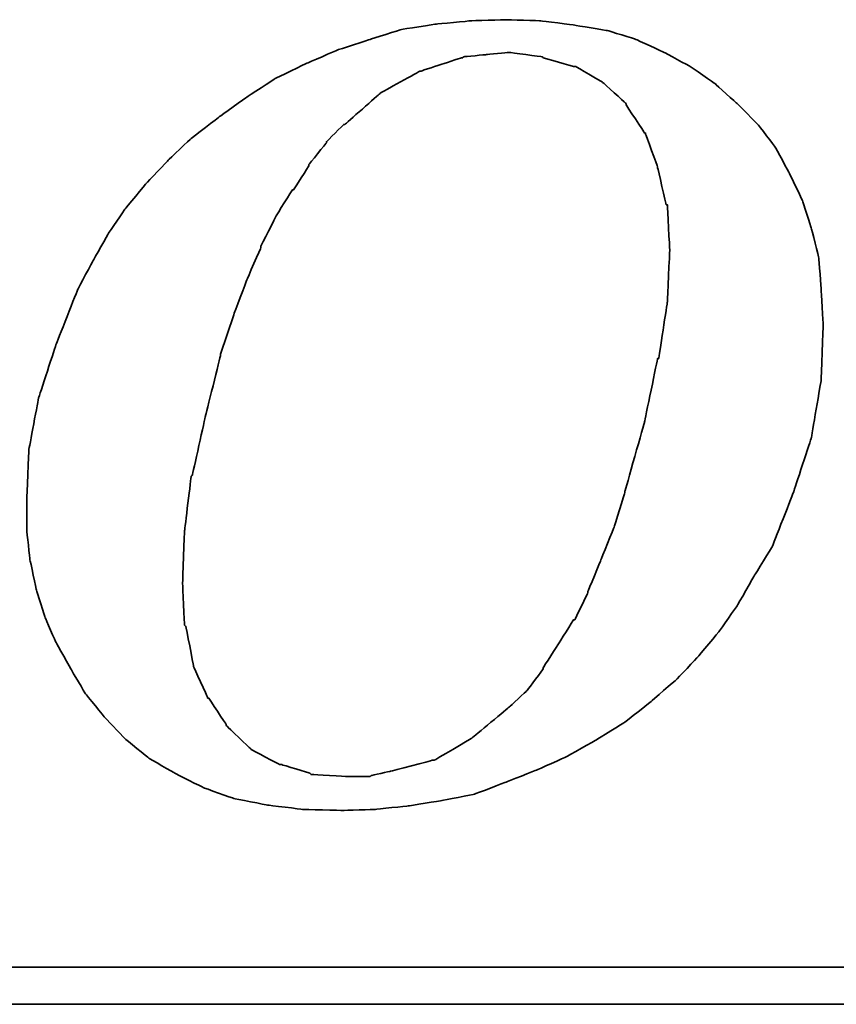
# Model space of a CAD drawing. Header units: millimetres. Extents: x 1204 to 1343, y 462 to 564.
# Tile 44 of 51: x 1324.647 to 1325.529, y 521.073 to 522.136. Entities that reach past the tile are written whole.
import ezdxf

# ---------------------------------------------------------------- set-up
doc = ezdxf.new("R2010")
doc.units = ezdxf.units.MM
doc.header["$LTSCALE"] = 0.1
doc.layers.add('DIM', color=4, linetype='CONTINUOUS')
doc.layers.add('layer 1', color=7, linetype='CONTINUOUS')

# ---------------------------------------------------------------- blocks, each defined once
blk = doc.blocks.new('TBI MOTION logo(完整正式版)')
at = {"layer": 'layer 1', "color": 22, "lineweight": 35}
for points, knots in [([(35.79625, -6.98375), (35.79625, -6.98375), (36.23125, -7.43875), (36.23125, -7.43875), (36.23125, -7.43875), (36.23125, -7.43875), (36.75625, -7.87125), (36.75625, -7.87125), (36.75625, -7.87125), (36.75625, -7.87125), (37.33125, -8.20375), (37.33125, -8.20375), (37.33125, -8.20375), (37.33125, -8.20375), (37.95625, -8.51875), (37.95625, -8.51875), (37.95625, -8.51875), (37.95625, -8.51875), (38.62625, -8.75875), (38.62625, -8.75875), (38.62625, -8.75875), (38.62625, -8.75875), (39.37125, -8.90375), (39.37125, -8.90375), (39.37125, -8.90375), (39.37125, -8.90375), (40.14125, -8.99875), (40.14125, -8.99875), (40.14125, -8.99875), (40.14125, -8.99875), (41.02625, -9.02375), (41.02625, -9.02375), (41.02625, -9.02375), (41.02625, -9.02375), (41.74625, -8.99875), (41.74625, -8.99875), (41.74625, -8.99875), (41.74625, -8.99875), (42.46625, -8.92375), (42.46625, -8.92375), (42.46625, -8.92375), (42.46625, -8.92375), (43.21125, -8.80625), (43.21125, -8.80625), (43.21125, -8.80625), (43.21125, -8.80625), (43.93125, -8.66375), (43.93125, -8.66375), (43.93125, -8.66375), (43.93125, -8.66375), (44.62625, -8.39875), (44.62625, -8.39875), (44.62625, -8.39875), (44.62625, -8.39875), (45.29625, -8.13375), (45.29625, -8.13375), (45.29625, -8.13375), (45.29625, -8.13375), (45.94625, -7.84375), (45.94625, -7.84375), (45.94625, -7.84375), (45.94625, -7.84375), (46.61625, -7.46375), (46.61625, -7.46375), (46.61625, -7.46375), (46.61625, -7.46375), (47.24125, -7.07875), (47.24125, -7.07875), (47.24125, -7.07875), (47.24125, -7.07875), (47.81625, -6.62375), (47.81625, -6.62375), (47.81625, -6.62375), (47.81625, -6.62375), (48.36875, -6.14375), (48.36875, -6.14375), (48.36875, -6.14375), (48.36875, -6.14375), (48.84625, -5.64125), (48.84625, -5.64125), (48.84625, -5.64125), (48.84625, -5.64125), (49.32625, -5.06375), (49.32625, -5.06375), (49.32625, -5.06375), (49.32625, -5.06375), (49.71125, -4.51374), (49.71125, -4.51374), (49.71125, -4.51374), (49.71125, -4.51374), (50.09625, -3.83874), (50.09625, -3.83874), (50.09625, -3.83874), (50.09625, -3.83874), (50.48125, -3.21374), (50.48125, -3.21374), (50.48125, -3.21374), (50.48125, -3.21374), (50.96125, -1.99125), (50.96125, -1.99125), (50.96125, -1.99125), (50.96125, -1.99125), (51.34375, -0.81875), (51.34375, -0.81875), (51.34375, -0.81875), (51.34375, -0.81875), (51.56125, 0.45624), (51.56125, 0.45624), (51.56125, 0.45624), (51.56125, 0.45624), (51.60625, 1.67624), (51.60625, 1.67624), (51.60625, 1.67624), (51.60625, 1.67624), (51.56125, 2.44625), (51.56125, 2.44625), (51.56125, 2.44625), (51.56125, 2.44625), (51.51125, 3.14125), (51.51125, 3.14125), (51.51125, 3.14125), (51.51125, 3.14125), (51.34375, 3.81125), (51.34375, 3.81125), (51.34375, 3.81125), (51.34375, 3.81125), (51.15125, 4.41125), (51.15125, 4.41125), (51.15125, 4.41125), (51.15125, 4.41125), (50.86125, 5.01125), (50.86125, 5.01125), (50.86125, 5.01125), (50.86125, 5.01125), (50.55125, 5.58875), (50.55125, 5.58875), (50.55125, 5.58875), (50.55125, 5.58875), (50.16625, 6.09125), (50.16625, 6.09125), (50.16625, 6.09125), (50.16625, 6.09125), (49.71125, 6.54875), (49.71125, 6.54875), (49.71125, 6.54875), (49.71125, 6.54875), (49.23125, 6.98125), (49.23125, 6.98125), (49.23125, 6.98125), (49.23125, 6.98125), (48.67875, 7.36625), (48.67875, 7.36625), (48.67875, 7.36625), (48.67875, 7.36625), (48.10375, 7.67625), (48.10375, 7.67625), (48.10375, 7.67625), (48.10375, 7.67625), (47.48125, 7.96375), (47.48125, 7.96375), (47.48125, 7.96375), (47.48125, 7.96375), (46.85625, 8.15625), (46.85625, 8.15625), (46.85625, 8.15625), (46.85625, 8.15625), (46.13625, 8.27624), (46.13625, 8.27624), (46.13625, 8.27624), (46.13625, 8.27624), (45.39125, 8.37125), (45.39125, 8.37125), (45.39125, 8.37125), (45.39125, 8.37125), (44.62625, 8.39624), (44.62625, 8.39624), (44.62625, 8.39624), (44.62625, 8.39624), (43.83625, 8.37125), (43.83625, 8.37125), (43.83625, 8.37125), (43.83625, 8.37125), (43.09125, 8.30125), (43.09125, 8.30125), (43.09125, 8.30125), (43.09125, 8.30125), (42.32125, 8.18125), (42.32125, 8.18125), (42.32125, 8.18125), (42.32125, 8.18125), (41.62875, 7.96375), (41.62875, 7.96375), (41.62875, 7.96375), (41.62875, 7.96375), (40.90625, 7.72625), (40.90625, 7.72625), (40.90625, 7.72625), (40.90625, 7.72625), (40.23624, 7.43625), (40.23624, 7.43625), (40.23624, 7.43625), (40.23624, 7.43625), (39.54124, 7.10125), (39.54124, 7.10125), (39.54124, 7.10125), (39.54124, 7.10125), (38.91625, 6.69125), (38.91625, 6.69125), (38.91625, 6.69125), (38.91625, 6.69125), (38.31625, 6.26125), (38.31625, 6.26125), (38.31625, 6.26125), (38.31625, 6.26125), (37.69125, 5.78125), (37.69125, 5.78125), (37.69125, 5.78125), (37.69125, 5.78125), (37.18625, 5.30125), (37.18625, 5.30125), (37.18625, 5.30125), (37.18625, 5.30125), (36.70625, 4.79624), (36.70625, 4.79624), (36.70625, 4.79624), (36.70625, 4.79624), (36.23125, 4.22125), (36.23125, 4.22125), (36.23125, 4.22125), (36.23125, 4.22125), (35.87124, 3.69375), (35.87124, 3.69375), (35.87124, 3.69375), (35.87124, 3.69375), (35.53125, 3.09125), (35.53125, 3.09125), (35.53125, 3.09125), (35.53125, 3.09125), (35.19875, 2.47125), (35.19875, 2.47125), (35.19875, 2.47125), (35.19875, 2.47125), (34.71625, 1.24625), (34.71625, 1.24625), (34.71625, 1.24625), (34.71625, 1.24625), (34.33125, 0.06874), (34.33125, 0.06874), (34.33125, 0.06874), (34.33125, 0.06874), (34.11625, -1.07875), (34.11625, -1.07875), (34.11625, -1.07875), (34.11625, -1.07875), (34.07125, -2.15875), (34.07125, -2.15875), (34.07125, -2.15875), (34.07125, -2.15875), (34.07125, -2.85375), (34.07125, -2.85375), (34.07125, -2.85375), (34.07125, -2.85375), (34.14125, -3.50375), (34.14125, -3.50375), (34.14125, -3.50375), (34.14125, -3.50375), (34.28625, -4.17375), (34.28625, -4.17375), (34.28625, -4.17375), (34.28625, -4.17375), (34.47625, -4.77624), (34.47625, -4.77624), (34.47625, -4.77624), (34.47625, -4.77624), (34.71625, -5.32625), (34.71625, -5.32625), (34.71625, -5.32625), (34.71625, -5.32625), (35.05375, -5.92875), (35.05375, -5.92875), (35.05375, -5.92875), (35.05375, -5.92875), (35.36375, -6.45375), (35.36375, -6.45375), (35.36375, -6.45375), (35.36375, -6.45375), (35.79625, -6.98375), (35.79625, -6.98375)], [0, 0, 0, 0, 0.01388889, 0.01388889, 0.01388889, 0.0138889, 0.02777778, 0.02777778, 0.02777778, 0.02777779, 0.04166667, 0.04166667, 0.04166667, 0.04166668, 0.05555556, 0.05555556, 0.05555556, 0.05555557, 0.06944444, 0.06944444, 0.06944444, 0.06944445, 0.08333333, 0.08333333, 0.08333333, 0.08333334, 0.09722222, 0.09722222, 0.09722222, 0.09722223, 0.11111111, 0.11111111, 0.11111111, 0.11111112, 0.125, 0.125, 0.125, 0.12500001, 0.13888889, 0.13888889, 0.13888889, 0.1388889, 0.15277778, 0.15277778, 0.15277778, 0.15277779, 0.16666667, 0.16666667, 0.16666667, 0.16666668, 0.18055556, 0.18055556, 0.18055556, 0.18055557, 0.19444444, 0.19444444, 0.19444444, 0.19444445, 0.20833333, 0.20833333, 0.20833333, 0.20833334, 0.22222222, 0.22222222, 0.22222222, 0.22222223, 0.23611111, 0.23611111, 0.23611111, 0.23611112, 0.25, 0.25, 0.25, 0.25000001, 0.26388889, 0.26388889, 0.26388889, 0.2638889, 0.27777778, 0.27777778, 0.27777778, 0.27777779, 0.29166667, 0.29166667, 0.29166667, 0.29166668, 0.30555556, 0.30555556, 0.30555556, 0.30555557, 0.31944444, 0.31944444, 0.31944444, 0.31944445, 0.33333333, 0.33333333, 0.33333333, 0.33333334, 0.34722222, 0.34722222, 0.34722222, 0.34722223, 0.36111111, 0.36111111, 0.36111111, 0.36111112, 0.375, 0.375, 0.375, 0.37500001, 0.38888889, 0.38888889, 0.38888889, 0.3888889, 0.40277778, 0.40277778, 0.40277778, 0.40277779, 0.41666667, 0.41666667, 0.41666667, 0.41666668, 0.43055556, 0.43055556, 0.43055556, 0.43055557, 0.44444444, 0.44444444, 0.44444444, 0.44444445, 0.45833333, 0.45833333, 0.45833333, 0.45833334, 0.47222222, 0.47222222, 0.47222222, 0.47222223, 0.48611111, 0.48611111, 0.48611111, 0.48611112, 0.5, 0.5, 0.5, 0.50000001, 0.51388889, 0.51388889, 0.51388889, 0.5138889, 0.52777778, 0.52777778, 0.52777778, 0.52777779, 0.54166667, 0.54166667, 0.54166667, 0.54166668, 0.55555556, 0.55555556, 0.55555556, 0.55555557, 0.56944444, 0.56944444, 0.56944444, 0.56944445, 0.58333333, 0.58333333, 0.58333333, 0.58333334, 0.59722222, 0.59722222, 0.59722222, 0.59722223, 0.61111111, 0.61111111, 0.61111111, 0.61111112, 0.625, 0.625, 0.625, 0.62500001, 0.63888889, 0.63888889, 0.63888889, 0.6388889, 0.65277778, 0.65277778, 0.65277778, 0.65277779, 0.66666667, 0.66666667, 0.66666667, 0.66666668, 0.68055556, 0.68055556, 0.68055556, 0.68055557, 0.69444444, 0.69444444, 0.69444444, 0.69444445, 0.70833333, 0.70833333, 0.70833333, 0.70833334, 0.72222222, 0.72222222, 0.72222222, 0.72222223, 0.73611111, 0.73611111, 0.73611111, 0.73611112, 0.75, 0.75, 0.75, 0.75000001, 0.76388889, 0.76388889, 0.76388889, 0.7638889, 0.77777778, 0.77777778, 0.77777778, 0.77777779, 0.79166667, 0.79166667, 0.79166667, 0.79166668, 0.80555556, 0.80555556, 0.80555556, 0.80555557, 0.81944444, 0.81944444, 0.81944444, 0.81944445, 0.83333333, 0.83333333, 0.83333333, 0.83333334, 0.84722222, 0.84722222, 0.84722222, 0.84722223, 0.86111111, 0.86111111, 0.86111111, 0.86111112, 0.875, 0.875, 0.875, 0.87500001, 0.88888889, 0.88888889, 0.88888889, 0.8888889, 0.90277778, 0.90277778, 0.90277778, 0.90277779, 0.91666667, 0.91666667, 0.91666667, 0.91666668, 0.93055556, 0.93055556, 0.93055556, 0.93055557, 0.94444444, 0.94444444, 0.94444444, 0.94444445, 0.95833333, 0.95833333, 0.95833333, 0.95833334, 0.97222222, 0.97222222, 0.97222222, 0.97222223, 0.98611111, 0.98611111, 0.98611111, 0.98611112, 1, 1, 1, 1]), ([(38.33875, 1.03124), (38.33875, 1.03124), (38.62625, 1.89625), (38.62625, 1.89625), (38.62625, 1.89625), (38.62625, 1.89625), (38.91625, 2.66375), (38.91625, 2.66375), (38.91625, 2.66375), (38.91625, 2.66375), (39.22625, 3.38125), (39.22625, 3.38125), (39.22625, 3.38125), (39.22625, 3.38125), (39.22625, 3.40624), (39.22625, 3.40624), (39.22625, 3.40624), (39.22625, 3.40624), (39.56124, 4.07624), (39.56124, 4.07624), (39.56124, 4.07624), (39.56124, 4.07624), (39.92125, 4.65125), (39.92125, 4.65125), (39.92125, 4.65125), (39.92125, 4.65125), (39.94625, 4.65125), (39.94625, 4.65125), (39.94625, 4.65125), (39.94625, 4.65125), (40.28125, 5.17875), (40.28125, 5.17875), (40.28125, 5.17875), (40.28125, 5.17875), (40.28125, 5.20375), (40.28125, 5.20375), (40.28125, 5.20375), (40.28125, 5.20375), (40.66875, 5.68625), (40.66875, 5.68625), (40.66875, 5.68625), (40.66875, 5.68625), (40.66875, 5.70625), (40.66875, 5.70625), (40.66875, 5.70625), (40.66875, 5.70625), (41.05124, 6.09125), (41.05124, 6.09125), (41.05124, 6.09125), (41.05124, 6.09125), (41.07625, 6.09125), (41.07625, 6.09125), (41.07625, 6.09125), (41.07625, 6.09125), (41.84125, 6.76625), (41.84125, 6.76625), (41.84125, 6.76625), (41.84125, 6.76625), (41.86625, 6.78625), (41.86625, 6.78625), (41.86625, 6.78625), (41.86625, 6.78625), (42.73125, 7.26624), (42.73125, 7.26624), (42.73125, 7.26624), (42.73125, 7.26624), (42.75625, 7.26624), (42.75625, 7.26624), (42.75625, 7.26624), (42.75625, 7.26624), (43.18625, 7.41125), (43.18625, 7.41125), (43.18625, 7.41125), (43.18625, 7.41125), (43.64125, 7.55625), (43.64125, 7.55625), (43.64125, 7.55625), (43.64125, 7.55625), (43.66625, 7.55625), (43.66625, 7.55625), (43.66625, 7.55625), (43.66625, 7.55625), (43.69125, 7.58124), (43.69125, 7.58124), (43.69125, 7.58124), (43.69125, 7.58124), (44.19125, 7.62625), (44.19125, 7.62625), (44.19125, 7.62625), (44.19125, 7.62625), (44.67125, 7.67625), (44.67125, 7.67625), (44.67125, 7.67625), (44.67125, 7.67625), (44.69625, 7.67625), (44.69625, 7.67625), (44.69625, 7.67625), (44.69625, 7.67625), (45.41875, 7.58124), (45.41875, 7.58124), (45.41875, 7.58124), (45.41875, 7.58124), (45.44125, 7.55625), (45.44125, 7.55625), (45.44125, 7.55625), (45.44125, 7.55625), (46.11125, 7.36625), (46.11125, 7.36625), (46.11125, 7.36625), (46.11125, 7.36625), (46.13625, 7.36625), (46.13625, 7.36625), (46.13625, 7.36625), (46.13625, 7.36625), (46.15875, 7.36625), (46.15875, 7.36625), (46.15875, 7.36625), (46.15875, 7.36625), (46.73625, 7.02624), (46.73625, 7.02624), (46.73625, 7.02624), (46.73625, 7.02624), (46.76125, 7.00624), (46.76125, 7.00624), (46.76125, 7.00624), (46.76125, 7.00624), (47.24125, 6.57124), (47.24125, 6.57124), (47.24125, 6.57124), (47.24125, 6.57124), (47.26625, 6.54875), (47.26625, 6.54875), (47.26625, 6.54875), (47.26625, 6.54875), (47.26625, 6.52375), (47.26625, 6.52375), (47.26625, 6.52375), (47.26625, 6.52375), (47.67375, 5.89875), (47.67375, 5.89875), (47.67375, 5.89875), (47.67375, 5.89875), (47.69625, 5.89875), (47.69625, 5.89875), (47.69625, 5.89875), (47.69625, 5.89875), (47.69625, 5.87625), (47.69625, 5.87625), (47.69625, 5.87625), (47.69625, 5.87625), (47.96125, 5.15625), (47.96125, 5.15625), (47.96125, 5.15625), (47.96125, 5.15625), (47.96125, 5.13125), (47.96125, 5.13125), (47.96125, 5.13125), (47.96125, 5.13125), (48.15125, 4.31875), (48.15125, 4.31875), (48.15125, 4.31875), (48.15125, 4.31875), (48.17625, 4.31875), (48.17625, 4.31875), (48.17625, 4.31875), (48.17625, 4.31875), (48.17625, 4.29125), (48.17625, 4.29125), (48.17625, 4.29125), (48.17625, 4.29125), (48.22625, 3.33125), (48.22625, 3.33125), (48.22625, 3.33125), (48.22625, 3.33125), (48.22625, 3.30875), (48.22625, 3.30875), (48.22625, 3.30875), (48.22625, 3.30875), (48.17625, 2.20624), (48.17625, 2.20624), (48.17625, 2.20624), (48.17625, 2.20624), (48.17625, 2.18124), (48.17625, 2.18124), (48.17625, 2.18124), (48.17625, 2.18124), (47.98375, 0.93624), (47.98375, 0.93624), (47.98375, 0.93624), (47.98375, 0.93624), (47.96125, 0.93624), (47.96125, 0.93624), (47.96125, 0.93624), (47.96125, 0.93624), (47.67375, -0.45874), (47.67375, -0.45874), (47.67375, -0.45874), (47.67375, -0.45874), (47.24125, -1.99125), (47.24125, -1.99125), (47.24125, -1.99125), (47.24125, -1.99125), (47.24125, -2.01874), (47.24125, -2.01874), (47.24125, -2.01874), (47.24125, -2.01874), (47.00125, -2.78375), (47.00125, -2.78375), (47.00125, -2.78375), (47.00125, -2.78375), (46.71125, -3.50375), (46.71125, -3.50375), (46.71125, -3.50375), (46.71125, -3.50375), (46.42625, -4.19875), (46.42625, -4.19875), (46.42625, -4.19875), (46.42625, -4.19875), (46.42625, -4.22375), (46.42625, -4.22375), (46.42625, -4.22375), (46.42625, -4.22375), (46.13625, -4.82374), (46.13625, -4.82374), (46.13625, -4.82374), (46.13625, -4.82374), (46.11125, -4.82374), (46.11125, -4.82374), (46.11125, -4.82374), (46.11125, -4.82374), (45.77625, -5.35125), (45.77625, -5.35125), (45.77625, -5.35125), (45.77625, -5.35125), (45.44125, -5.87875), (45.44125, -5.87875), (45.44125, -5.87875), (45.44125, -5.87875), (45.44125, -5.90375), (45.44125, -5.90375), (45.44125, -5.90375), (45.44125, -5.90375), (45.10625, -6.35875), (45.10625, -6.35875), (45.10625, -6.35875), (45.10625, -6.35875), (45.08125, -6.38375), (45.08125, -6.38375), (45.08125, -6.38375), (45.08125, -6.38375), (44.69625, -6.74375), (44.69625, -6.74375), (44.69625, -6.74375), (44.69625, -6.74375), (43.88375, -7.41625), (43.88375, -7.41625), (43.88375, -7.41625), (43.88375, -7.41625), (43.85625, -7.43875), (43.85625, -7.43875), (43.85625, -7.43875), (43.85625, -7.43875), (43.04125, -7.91875), (43.04125, -7.91875), (43.04125, -7.91875), (43.04125, -7.91875), (43.01625, -7.91875), (43.01625, -7.91875), (43.01625, -7.91875), (43.01625, -7.91875), (42.99625, -7.91875), (42.99625, -7.91875), (42.99625, -7.91875), (42.99625, -7.91875), (42.08125, -8.15875), (42.08125, -8.15875), (42.08125, -8.15875), (42.08125, -8.15875), (41.65125, -8.25625), (41.65125, -8.25625), (41.65125, -8.25625), (41.65125, -8.25625), (41.62875, -8.27875), (41.62875, -8.27875), (41.62875, -8.27875), (41.62875, -8.27875), (41.60125, -8.27875), (41.60125, -8.27875), (41.60125, -8.27875), (41.60125, -8.27875), (41.12125, -8.27875), (41.12125, -8.27875), (41.12125, -8.27875), (41.12125, -8.27875), (40.35624, -8.23125), (40.35624, -8.23125), (40.35624, -8.23125), (40.35624, -8.23125), (40.33125, -8.23125), (40.33125, -8.23125), (40.33125, -8.23125), (40.33125, -8.23125), (40.30625, -8.20375), (40.30625, -8.20375), (40.30625, -8.20375), (40.30625, -8.20375), (39.68375, -8.01375), (39.68375, -8.01375), (39.68375, -8.01375), (39.68375, -8.01375), (39.66124, -8.01375), (39.66124, -8.01375), (39.66124, -8.01375), (39.66124, -8.01375), (39.63625, -8.01375), (39.63625, -8.01375), (39.63625, -8.01375), (39.63625, -8.01375), (39.01125, -7.67875), (39.01125, -7.67875), (39.01125, -7.67875), (39.01125, -7.67875), (38.98875, -7.65375), (38.98875, -7.65375), (38.98875, -7.65375), (38.98875, -7.65375), (38.48625, -7.17375), (38.48625, -7.17375), (38.48625, -7.17375), (38.48625, -7.17375), (38.45875, -7.14875), (38.45875, -7.14875), (38.45875, -7.14875), (38.45875, -7.14875), (38.45875, -7.12875), (38.45875, -7.12875), (38.45875, -7.12875), (38.45875, -7.12875), (38.07625, -6.54875), (38.07625, -6.54875), (38.07625, -6.54875), (38.07625, -6.54875), (38.05125, -6.54875), (38.05125, -6.54875), (38.05125, -6.54875), (38.05125, -6.54875), (38.05125, -6.52875), (38.05125, -6.52875), (38.05125, -6.52875), (38.05125, -6.52875), (37.74125, -5.85375), (37.74125, -5.85375), (37.74125, -5.85375), (37.74125, -5.85375), (37.74125, -5.82875), (37.74125, -5.82875), (37.74125, -5.82875), (37.74125, -5.82875), (37.57375, -4.96875), (37.57375, -4.96875), (37.57375, -4.96875), (37.57375, -4.96875), (37.54625, -4.94375), (37.54625, -4.94375), (37.54625, -4.94375), (37.54625, -4.94375), (37.50125, -4.03375), (37.50125, -4.03375), (37.50125, -4.03375), (37.50125, -4.03375), (37.50125, -4.00875), (37.50125, -4.00875), (37.50125, -4.00875), (37.50125, -4.00875), (37.54625, -2.85375), (37.54625, -2.85375), (37.54625, -2.85375), (37.54625, -2.85375), (37.69125, -1.65875), (37.69125, -1.65875), (37.69125, -1.65875), (37.69125, -1.65875), (37.71624, -1.63375), (37.71624, -1.63375), (37.71624, -1.63375), (37.71624, -1.63375), (38.00375, -0.33875), (38.00375, -0.33875), (38.00375, -0.33875), (38.00375, -0.33875), (38.33875, 1.00624), (38.33875, 1.00624), (38.33875, 1.00624), (38.33875, 1.00624), (38.33875, 1.03124), (38.33875, 1.03124)], [0, 0, 0, 0, 0.01010101, 0.01010101, 0.01010101, 0.01010102, 0.02020202, 0.02020202, 0.02020202, 0.02020203, 0.03030303, 0.03030303, 0.03030303, 0.03030304, 0.04040404, 0.04040404, 0.04040404, 0.04040405, 0.05050505, 0.05050505, 0.05050505, 0.05050506, 0.06060606, 0.06060606, 0.06060606, 0.06060607, 0.07070707, 0.07070707, 0.07070707, 0.07070708, 0.08080808, 0.08080808, 0.08080808, 0.08080809, 0.09090909, 0.09090909, 0.09090909, 0.0909091, 0.1010101, 0.1010101, 0.1010101, 0.10101011, 0.11111111, 0.11111111, 0.11111111, 0.11111112, 0.12121212, 0.12121212, 0.12121212, 0.12121213, 0.13131313, 0.13131313, 0.13131313, 0.13131314, 0.14141414, 0.14141414, 0.14141414, 0.14141415, 0.15151515, 0.15151515, 0.15151515, 0.15151516, 0.16161616, 0.16161616, 0.16161616, 0.16161617, 0.17171717, 0.17171717, 0.17171717, 0.17171718, 0.18181818, 0.18181818, 0.18181818, 0.18181819, 0.19191919, 0.19191919, 0.19191919, 0.1919192, 0.2020202, 0.2020202, 0.2020202, 0.20202021, 0.21212121, 0.21212121, 0.21212121, 0.21212122, 0.22222222, 0.22222222, 0.22222222, 0.22222223, 0.23232323, 0.23232323, 0.23232323, 0.23232324, 0.24242424, 0.24242424, 0.24242424, 0.24242425, 0.25252525, 0.25252525, 0.25252525, 0.25252526, 0.26262626, 0.26262626, 0.26262626, 0.26262627, 0.27272727, 0.27272727, 0.27272727, 0.27272728, 0.28282828, 0.28282828, 0.28282828, 0.28282829, 0.29292929, 0.29292929, 0.29292929, 0.2929293, 0.3030303, 0.3030303, 0.3030303, 0.30303031, 0.31313131, 0.31313131, 0.31313131, 0.31313132, 0.32323232, 0.32323232, 0.32323232, 0.32323233, 0.33333333, 0.33333333, 0.33333333, 0.33333334, 0.34343434, 0.34343434, 0.34343434, 0.34343435, 0.35353535, 0.35353535, 0.35353535, 0.35353536, 0.36363636, 0.36363636, 0.36363636, 0.36363637, 0.37373737, 0.37373737, 0.37373737, 0.37373738, 0.38383838, 0.38383838, 0.38383838, 0.38383839, 0.39393939, 0.39393939, 0.39393939, 0.3939394, 0.4040404, 0.4040404, 0.4040404, 0.40404041, 0.41414141, 0.41414141, 0.41414141, 0.41414142, 0.42424242, 0.42424242, 0.42424242, 0.42424243, 0.43434343, 0.43434343, 0.43434343, 0.43434344, 0.44444444, 0.44444444, 0.44444444, 0.44444445, 0.45454545, 0.45454545, 0.45454545, 0.45454546, 0.46464646, 0.46464646, 0.46464646, 0.46464647, 0.47474747, 0.47474747, 0.47474747, 0.47474748, 0.48484848, 0.48484848, 0.48484848, 0.48484849, 0.49494949, 0.49494949, 0.49494949, 0.4949495, 0.50505051, 0.50505051, 0.50505051, 0.50505052, 0.51515152, 0.51515152, 0.51515152, 0.51515153, 0.52525253, 0.52525253, 0.52525253, 0.52525254, 0.53535354, 0.53535354, 0.53535354, 0.53535355, 0.54545455, 0.54545455, 0.54545455, 0.54545456, 0.55555556, 0.55555556, 0.55555556, 0.55555557, 0.56565657, 0.56565657, 0.56565657, 0.56565658, 0.57575758, 0.57575758, 0.57575758, 0.57575759, 0.58585859, 0.58585859, 0.58585859, 0.5858586, 0.5959596, 0.5959596, 0.5959596, 0.59595961, 0.60606061, 0.60606061, 0.60606061, 0.60606062, 0.61616162, 0.61616162, 0.61616162, 0.61616163, 0.62626263, 0.62626263, 0.62626263, 0.62626264, 0.63636364, 0.63636364, 0.63636364, 0.63636365, 0.64646465, 0.64646465, 0.64646465, 0.64646466, 0.65656566, 0.65656566, 0.65656566, 0.65656567, 0.66666667, 0.66666667, 0.66666667, 0.66666668, 0.67676768, 0.67676768, 0.67676768, 0.67676769, 0.68686869, 0.68686869, 0.68686869, 0.6868687, 0.6969697, 0.6969697, 0.6969697, 0.69696971, 0.70707071, 0.70707071, 0.70707071, 0.70707072, 0.71717172, 0.71717172, 0.71717172, 0.71717173, 0.72727273, 0.72727273, 0.72727273, 0.72727274, 0.73737374, 0.73737374, 0.73737374, 0.73737375, 0.74747475, 0.74747475, 0.74747475, 0.74747476, 0.75757576, 0.75757576, 0.75757576, 0.75757577, 0.76767677, 0.76767677, 0.76767677, 0.76767678, 0.77777778, 0.77777778, 0.77777778, 0.77777779, 0.78787879, 0.78787879, 0.78787879, 0.7878788, 0.7979798, 0.7979798, 0.7979798, 0.79797981, 0.80808081, 0.80808081, 0.80808081, 0.80808082, 0.81818182, 0.81818182, 0.81818182, 0.81818183, 0.82828283, 0.82828283, 0.82828283, 0.82828284, 0.83838384, 0.83838384, 0.83838384, 0.83838385, 0.84848485, 0.84848485, 0.84848485, 0.84848486, 0.85858586, 0.85858586, 0.85858586, 0.85858587, 0.86868687, 0.86868687, 0.86868687, 0.86868688, 0.87878788, 0.87878788, 0.87878788, 0.87878789, 0.88888889, 0.88888889, 0.88888889, 0.8888889, 0.8989899, 0.8989899, 0.8989899, 0.89898991, 0.90909091, 0.90909091, 0.90909091, 0.90909092, 0.91919192, 0.91919192, 0.91919192, 0.91919193, 0.92929293, 0.92929293, 0.92929293, 0.92929294, 0.93939394, 0.93939394, 0.93939394, 0.93939395, 0.94949495, 0.94949495, 0.94949495, 0.94949496, 0.95959596, 0.95959596, 0.95959596, 0.95959597, 0.96969697, 0.96969697, 0.96969697, 0.96969698, 0.97979798, 0.97979798, 0.97979798, 0.97979799, 0.98989899, 0.98989899, 0.98989899, 0.989899, 1, 1, 1, 1]), ([(75.90875, -9.47875), (75.90875, -9.47875), (75.90875, -12.28625), (75.90875, -12.28625), (75.90875, -12.28625), (75.90875, -12.28625), (75.90875, -12.47875), (75.90875, -12.47875), (75.90875, -12.47875), (75.90875, -12.47875), (75.71625, -12.47875), (75.71625, -12.47875), (75.71625, -12.47875), (75.71625, -12.47875), (-88.32875, -12.47875), (-88.32875, -12.47875), (-88.32875, -12.47875), (-88.32875, -12.47875), (-88.32875, -13.29375), (-88.32875, -13.29375), (-88.32875, -13.29375), (-88.32875, -13.29375), (82.89125, -13.29375), (82.89125, -13.29375), (82.89125, -13.29375), (82.89125, -13.29375), (75.90875, -9.47875), (75.90875, -9.47875)], [0, 0, 0, 0, 0.14285714, 0.14285714, 0.14285714, 0.14285715, 0.28571429, 0.28571429, 0.28571429, 0.2857143, 0.42857143, 0.42857143, 0.42857143, 0.42857144, 0.57142857, 0.57142857, 0.57142857, 0.57142858, 0.71428571, 0.71428571, 0.71428571, 0.71428572, 0.85714286, 0.85714286, 0.85714286, 0.85714287, 1, 1, 1, 1])]:
    blk.add_open_spline(points, degree=3, knots=knots, dxfattribs=at)

msp = doc.modelspace()

# ---------------------------------------------------------------- block references
at = {"layer": 'DIM', "color": 7, "xscale": 0.04903855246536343, "yscale": 0.04903855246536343, "zscale": 0.04903855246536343}
msp.add_blockref('TBI MOTION logo(完整正式版)', (1322.9842, 521.7247), dxfattribs=at)

doc.saveas('drawing.dxf')
